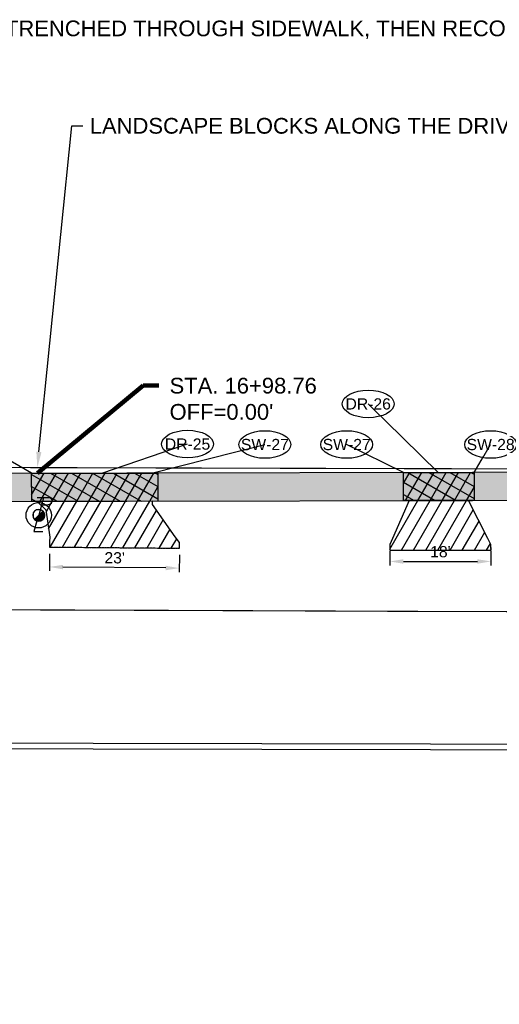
# Model space of a CAD drawing. Extents: x 193175 to 389459, y 288695 to 577709.
# Tile 27 of 30: x 195467 to 195552, y 288716 to 288892. Entities that reach past the tile are written whole.
import ezdxf
from ezdxf import colors
from ezdxf.entities.mleader import LeaderData, LeaderLine
from ezdxf.enums import TextEntityAlignment as Align
from ezdxf.math import Vec2, Vec3

# ---------------------------------------------------------------- set-up
doc = ezdxf.new("R2010")
doc.units = 0
doc.header["$MEASUREMENT"] = 0
doc.header["$PDSIZE"] = 5
doc.linetypes.add('c_p-bn-work-lim', pattern=[0.2, 0.1, -0.1])
doc.linetypes.add('c_p-pv-road-Saw', pattern=[0.39999999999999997, 0.35, -0.05])
doc.layers.add('0_Working', color=4, linetype='Continuous', plot=False)
for name, color, linetype in [('AN-Text-Notes-Balloon', 7, 'Continuous'), ('C_P-BN-Work-Lim', 2, 'c_p-bn-work-lim'), ('C_P-PV-Drive-Conc', 254, 'Continuous'), ('C_P-PV-Drive-Conc-Hatch', 8, 'Continuous'), ('C_P-PV-Road-Saw', 255, 'c_p-pv-road-Saw'), ('C_P-PV-Walk-Conc', 254, 'Continuous'), ('C_P-PV-Walk-Hatch', 250, 'Continuous'), ('C_P-PV-Walk-Hatch-6IN', 250, 'Continuous'), ('C_P-PV-Walk-Text', 7, 'Continuous'), ('C_X-UT-Elec-Struc-WO', 7, 'Continuous'), ('G_X-AN-Text-Dim', 251, 'Continuous')]:
    doc.layers.add(name, color=color, linetype=linetype)
doc.styles.add('CT_P-Dim', font='arial.ttf')
doc.styles.add('CT_P-Symb', font='arial.ttf')
doc.styles.add('CT_P-Text', font='arial.ttf')
doc.styles.get("Standard").update_dxf_attribs({"font": 'simplex.shx'})
doc.dimstyles.new('CT_P-Dim-Eng_A', dxfattribs={"dimtxt": 0.1, "dimasz": 0.12, "dimexe": 0.035, "dimexo": 0.06, "dimgap": 0.035, "dimtad": 1, "dimdsep": 46, "dimtxsty": 'CT_P-Dim', "dimcen": 0, "dimclrd": 256, "dimclre": 256, "dimclrt": 256, "dimaunit": 1, "dimadec": 6, "dimazin": 0, "dimtfac": 0.75, "dimtix": 1, "dimtmove": 1, "dimatfit": 0, "dimfxl": 1, "dimtolj": 1, "dimtzin": 0, "dimlwd": -1, "dimlwe": -1, "dimarcsym": 0})
pattern_1 = [(59.99999999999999, (0, 0), (-1.623797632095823, 0.9375000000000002), []), (150, (0, 0), (-0.9375000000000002, -1.623797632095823), [])]

# ---------------------------------------------------------------- blocks, each defined once
blk = doc.blocks.new('*D354')
at = {"layer": 'Defpoints', "color": 0, "transparency": 16777216}
for p in [(195472.1002352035, 288797.8053792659), (195495.190849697, 288797.5965681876), (195472.0681817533, 288794.2608649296)]:
    blk.add_point(p, dxfattribs=at)
at = {"layer": 'G_X-AN-Text-Dim', "transparency": 16777216}
for p, q in [((195472.0893839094, 288796.6054283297), (195472.0618518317, 288793.5608935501)), ((195495.1799984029, 288796.3966172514), (195495.1524663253, 288793.3520824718)), ((195492.7588943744, 288794.0737564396), (195474.4680836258, 288794.2391623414))]:
    blk.add_line(p, q, dxfattribs=at)
for points in [[(195474.4717007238, 288794.6391459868), (195474.4644665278, 288793.8391786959), (195472.0681817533, 288794.2608649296)], [(195492.7625114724, 288794.473740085), (195492.7552772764, 288793.6737727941), (195495.1587962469, 288794.0520538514)]]:
    blk.add_solid(points, dxfattribs=at)
at = {"layer": 'G_X-AN-Text-Dim', "transparency": 16777216, "insert": (195483.676669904, 288795.8777865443), "char_height": 2, "attachment_point": 5, "rotation": 359.48188181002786, "style": 'CT_P-Dim'}
blk.add_mtext("\\A1;23'", dxfattribs=at)
blk = doc.blocks.new('*D355')
at = {"layer": 'Defpoints', "color": 0, "transparency": 16777216}
for p in [(195532.6315409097, 288798.2720802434), (195550.6153178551, 288798.2773529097), (195550.6162091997, 288795.237194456)]:
    blk.add_point(p, dxfattribs=at)
at = {"layer": 'G_X-AN-Text-Dim', "transparency": 16777216}
for p, q in [((195532.6318927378, 288797.072080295), (195532.6326374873, 288794.5319218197)), ((195550.6156696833, 288797.0773529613), (195550.6164144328, 288794.5371944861)), ((195535.032432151, 288795.232625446), (195548.2162093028, 288795.2364907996))]:
    blk.add_line(p, q, dxfattribs=at)
for points in [[(195535.032314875, 288795.6326254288), (195535.0325494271, 288794.8326254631), (195532.6324322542, 288795.2319217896)], [(195548.2160920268, 288795.6364907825), (195548.2163265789, 288794.8364908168), (195550.6162091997, 288795.237194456)]]:
    blk.add_solid(points, dxfattribs=at)
at = {"layer": 'G_X-AN-Text-Dim', "transparency": 16777216, "insert": (195541.6238161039, 288796.9557040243), "char_height": 2, "attachment_point": 5, "rotation": 0.016798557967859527, "style": 'CT_P-Dim'}
blk.add_mtext("\\A1;18'", dxfattribs=at)
blk = doc.blocks.new('C_P-AN-ML-Oval-L')
at = {"transparency": 16777216}
blk.add_wipeout([(0.18361845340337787, 0.06072959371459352), (0.19559400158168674, 0.05040263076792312), (0.20639877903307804, 0.03815130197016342), (0.2146310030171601, 0.02460991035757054), (0.2190127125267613, 0.012362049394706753), (0.2206212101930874, -0.0009294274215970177), (0.21876309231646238, -0.015254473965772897), (0.2135148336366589, -0.028808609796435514), (0.20544831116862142, -0.04136169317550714), (0.1955486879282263, -0.052399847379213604), (0.1836579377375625, -0.0626492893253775), (0.17076239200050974, -0.07157404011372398), (0.13952368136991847, -0.0876217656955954), (0.10799305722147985, -0.09872347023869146), (0.07499573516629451, -0.10653164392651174), (0.03816475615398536, -0.11159241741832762), (0.0006260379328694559, -0.11327288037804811), (-0.036420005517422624, -0.11163621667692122), (-0.07303490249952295, -0.10666267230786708), (-0.10509933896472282, -0.09919435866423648), (-0.13612894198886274, -0.08852520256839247), (-0.15088082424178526, -0.08190794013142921), (-0.16514719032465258, -0.0742365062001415), (-0.1783710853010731, -0.06564051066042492), (-0.19052379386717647, -0.05591429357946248), (-0.20245004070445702, -0.04353010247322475), (-0.21204603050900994, -0.02919619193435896), (-0.21741721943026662, -0.015577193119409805), (-0.2193539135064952, -0.000969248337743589), (-0.2174463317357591, 0.013534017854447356), (-0.21239396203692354, 0.02660885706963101), (-0.20546930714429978, 0.03772843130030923), (-0.19655270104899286, 0.0481863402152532), (-0.18421557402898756, 0.05928035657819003), (-0.1706655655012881, 0.06890041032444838), (-0.15533267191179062, 0.07771232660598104), (-0.13926074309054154, 0.08526351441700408), (-0.10588122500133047, 0.09701828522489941), (-0.0697357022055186, 0.10530698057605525), (-0.034894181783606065, 0.1098206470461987), (0.0006242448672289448, 0.11132421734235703), (0.03692001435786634, 0.10975403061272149), (0.07264519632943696, 0.10501330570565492), (0.10750990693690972, 0.0969125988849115), (0.13994398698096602, 0.08549480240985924), (0.17040477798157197, 0.0698483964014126)], dxfattribs=at)
blk.add_ellipse((0.0006291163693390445, -0.0009747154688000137), major_axis=(-0.2305741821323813, 0), ratio=0.5326205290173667, dxfattribs=at)
at = {"transparency": 16777216, "style": 'CT_P-Symb'}
blk.add_attdef('XX-X', text='', height=0.1, dxfattribs=at).set_placement((0.0006291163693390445, -0.0009747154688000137), align=Align.MIDDLE)
blk = doc.blocks.new('_None')
blk = doc.blocks.new('_C_P-UT-TELE-POLE ADJ')
at = {"flags": 128}
blk.add_lwpolyline([(0.02796404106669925, 0.1000276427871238), (0.0820729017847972, 0.1000276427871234, 0.2117236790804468), (0.1203854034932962, 0.1164458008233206, 0.6747694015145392), (0.1009181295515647, 0.1657007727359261), (-0.01303437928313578, 0.1657007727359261)], format="xyb", dxfattribs=at)
blk.add_wipeout([(0.0007890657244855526, 0.05206151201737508), (0.008590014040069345, 0.051354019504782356), (0.017467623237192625, 0.0490500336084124), (0.02478300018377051, 0.045791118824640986), (0.03229896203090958, 0.04083871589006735), (0.03824962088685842, 0.03532690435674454), (0.043090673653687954, 0.029226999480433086), (0.047812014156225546, 0.020616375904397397), (0.05013752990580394, 0.01404463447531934), (0.05194561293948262, 0.003560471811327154), (0.05174995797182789, -0.005741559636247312), (0.049584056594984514, -0.015888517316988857), (0.046120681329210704, -0.02416415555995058), (0.041362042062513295, -0.03162601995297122), (0.03696832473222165, -0.03666560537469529), (0.02958298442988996, -0.04284706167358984), (0.02388628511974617, -0.04626520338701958), (0.01574190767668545, -0.04963079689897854), (0.006820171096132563, -0.05161888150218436), (-0.0022586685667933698, -0.05201847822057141), (-0.01045915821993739, -0.05100617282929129), (-0.020531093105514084, -0.047848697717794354), (-0.028959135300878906, -0.04327114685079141), (-0.034465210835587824, -0.039027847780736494), (-0.04096052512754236, -0.032144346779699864), (-0.04645912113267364, -0.023506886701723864), (-0.0497491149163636, -0.015363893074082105), (-0.05182142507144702, -0.00505604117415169), (-0.0516699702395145, 0.006421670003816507), (-0.04866044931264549, 0.018525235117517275), (-0.043604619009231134, 0.028454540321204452), (-0.03800536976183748, 0.035589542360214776), (-0.02966555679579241, 0.04278993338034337), (-0.02180336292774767, 0.04728252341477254), (-0.013795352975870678, 0.050206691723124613), (-0.007750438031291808, 0.051487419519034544)]).dxf.layer = 'C_X-UT-Elec-Struc-WO'
h = blk.add_hatch(color=248)
h.dxf.hatch_style = 1
edge = h.paths.add_edge_path()
edge.add_line((-0.03937700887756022, -0.03937700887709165), (0.0393770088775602, 0.03937700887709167))
edge.add_arc((2.42861286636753e-17, -5.204170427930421e-18), 0.05568750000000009, -90, 44.99999999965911, ccw=False)
edge.add_arc((-1.387778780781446e-17, 6.938893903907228e-18), 0.0556875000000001, 224.9999999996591, 270, ccw=False)
for points in [[(0.04696668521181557, 0.1657007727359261), (0, -1.387778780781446e-17)], [(-0.01637964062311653, -0.05322410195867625), (-0.04571854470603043, -0.1546193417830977), (0.03945575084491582, -0.1546193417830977)]]:
    blk.add_lwpolyline(points, dxfattribs=at)
for points in [[(-0.05568750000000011, 6.819751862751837e-18, 0.9999999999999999), (0.05568750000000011, 0, 0.9999999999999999)], [(-0.03937700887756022, -0.03937700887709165), (0.0393770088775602, 0.03937700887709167, -0.6681786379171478), (0, -0.05568750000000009, -0.1989123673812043)]]:
    blk.add_lwpolyline(points, format="xyb", close=True, dxfattribs=at)
blk = doc.blocks.new('*U325')
at = {"layer": 'C_P-PV-Walk-Text', "color": 7, "linetype": 'Continuous', "lineweight": -3, "insert": (195493.4392176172, 288824.1766740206), "char_height": 2.8, "width": 26.10787994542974, "attachment_point": 4, "style": 'CT_P-Text', "bg_fill": 3, "box_fill_scale": 1.178571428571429, "bg_fill_color": 256, "bg_fill_true_color": 13158600, "bg_fill_transparency": 0}
blk.add_mtext("{\\C256;STA. 16+98.76\\POFF=0.00'}", dxfattribs=at)
at = {"layer": 'C_P-PV-Walk-Text', "color": 7, "linetype": 'Continuous', "lineweight": -3}
blk.add_leader([(195469.9178999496, 288810.939090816), (195488.7392176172, 288826.5825857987), (195491.5392176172, 288826.5825857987)], dimstyle='CT_P-Dim-Eng_A', override={"dimscale": 1, "dimasz": 2.8, "dimclrd": 256, "dimlwd": 65535}, dxfattribs=at)

msp = doc.modelspace()

# ---------------------------------------------------------------- hatches: boundary and pattern name
at = {"layer": 'C_P-PV-Walk-Hatch', "transparency": 33554559}
h = msp.add_hatch(color=256, dxfattribs=at)
h.dxf.hatch_style = 1
h.paths.add_polyline_path([(194615.3519049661, 288806.2973242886), (194906.2983396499, 288805.5809382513), (195214.20519, 288806.0786071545), (195332.1433240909, 288805.6804495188), (195578.0449441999, 288806.1420799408), (195597.6126104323, 288806.1047321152), (195671.4703743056, 288805.9095336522), (195671.4833231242, 288810.9126703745), (195597.6256113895, 288811.1047152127), (195578.0466553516, 288811.1420717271), (195332.1380466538, 288810.6804484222), (195214.20519, 288811.0786071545), (194906.3039110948, 288810.5809396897), (194615.3510796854, 288811.2973414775)])
at = {"layer": 'C_P-PV-Walk-Hatch-6IN'}
h = msp.add_hatch(dxfattribs=at)
h.set_pattern_fill('ANSI37', color=256, scale=0.75, angle=15)
h.set_pattern_definition(pattern_1)
h.paths.add_polyline_path([(195535.0587748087, 288806.0613821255), (195535.049388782, 288811.0613566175), (195547.6106854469, 288811.0849368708), (195547.6106854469, 288806.083068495)])

# ---------------------------------------------------------------- linework, layer by layer
at = {"layer": '0_Working'}
msp.add_circle((195470.1562130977, 288803.4584330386), 2.253234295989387, dxfattribs=at)
at = {"layer": 'C_P-BN-Work-Lim', "color": 7, "const_width": 0.2, "flags": 128}
msp.add_lwpolyline([(194622.1893997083, 288787.330492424), (194631.1713, 288787.25134), (194677.80404, 288787.3561099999), (194720.69787, 288787.0872299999), (194765.01748, 288787.1722099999), (194811.78713, 288787.36424), (194858.31907, 288787.38157), (194906.01071, 288787.1927), (194950.22397, 288787.23116), (194998.84679, 288787.16472), (195044.75145, 288787.1676899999), (195084.6716, 288787.1482600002), (195129.70928, 288787.03653), (195174.97464, 288786.87637), (195219.01537, 288786.97513), (195258.53387, 288786.79562), (195304.58188, 288787.1776299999), (195354.04688, 288786.59824), (195400.59061, 288787.2306), (195451.24483, 288786.67755), (195496.30085, 288786.51709), (195540.88984, 288786.3366599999), (195590.26658, 288786.24077), (195635.67551, 288786.5384899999), (195683.12708, 288786.25501), (195692.2527450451, 288786.3392554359), (195692.0190649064, 288811.652041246), (195672.6558843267, 288811.4096231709), (195597.6269114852, 288811.6047135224), (195537.6118254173, 288811.7584576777), (195472.585468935, 288811.9330094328), (195412.5703894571, 288812.087082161), (195342.5425240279, 288812.2618985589), (195277.5161609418, 288812.4361231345), (195217.501081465, 288812.5901966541), (195152.484362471, 288812.7543827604), (195082.4567011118, 288812.9393700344), (195017.4301405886, 288813.1037542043), (194957.4152585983, 288813.2676703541), (194892.3886980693, 288813.432055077), (194829.3729107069, 288813.5961302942), (194759.3452493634, 288813.7811191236), (194694.3288584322, 288813.9453006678), (194643.7719542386, 288814.0795878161), (194603.0621451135, 288814.1841038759), (194603.0392635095, 288787.4992517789), (194213.80532, 288787.64447), (193817.1531306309, 288787.8325868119), (193817.3272139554, 288764.040245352), (193975.2598955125, 288765.1148454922), (194035.3172022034, 288765.5604950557), (194095.3340855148, 288765.4963026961), (194155.3492957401, 288765.3323764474), (194212.3636740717, 288765.1886268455), (194272.3889298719, 288765.0346731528), (194332.4043375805, 288764.8805891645), (194392.4194172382, 288764.7265119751), (194452.4446730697, 288764.5725590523), (194512.459555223, 288764.4086408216), (194572.4848044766, 288764.2543603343), (194622.1278967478, 288764.1253924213)], close=True, dxfattribs=at)
at = {"layer": 'C_P-PV-Drive-Conc', "flags": 128}
msp.add_lwpolyline([(195536.0587730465, 288806.0632594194), (195533.0953699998, 288799.32651), (195532.6315409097, 288798.2720802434), (195532.622754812, 288797.2584232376), (195550.6229958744, 288797.2654717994), (195550.6153178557, 288798.2773529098), (195550.07608, 288799.3284200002), (195546.6106854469, 288806.083068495)], close=True, dxfattribs=at)
at = {"layer": 'C_P-PV-Road-Saw', "flags": 128}
for points in [[(195469.9178999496, 288810.939090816), (195490.2326009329, 288810.9772258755)], [(195472.1089026, 288798.8053417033), (195472.1002352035, 288797.8053792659), (195495.190849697, 288797.5965681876), (195495.1995170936, 288798.5965306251)], [(195532.6315409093, 288798.2720802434), (195532.622754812, 288797.2584232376), (195550.6229958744, 288797.2654717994), (195550.6153178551, 288798.2773529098)]]:
    msp.add_lwpolyline(points, dxfattribs=at)
at = {"layer": 'C_P-PV-Road-Saw', "elevation": 1098.71, "flags": 128}
msp.add_lwpolyline([(195536.3109566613, 288811.0637248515), (195546.1492241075, 288811.0821933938)], dxfattribs=at)
at = {"layer": 'C_P-PV-Walk-Conc', "flags": 128}
msp.add_lwpolyline([(194615.3519049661, 288806.2973242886), (194906.2983396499, 288805.5809382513), (195214.20519, 288806.0786071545), (195332.1433240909, 288805.6804495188), (195578.0449441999, 288806.1420799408), (195597.6126104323, 288806.1047321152), (195671.4703743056, 288805.9095336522), (195671.4833231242, 288810.9126703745), (195597.6256113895, 288811.1047152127), (195578.0466553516, 288811.1420717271), (195332.1380466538, 288810.6804484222), (195214.20519, 288811.0786071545), (194906.3039110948, 288810.5809396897), (194615.3510796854, 288811.2973414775)], close=True, dxfattribs=at)
at = {"layer": 'C_P-PV-Walk-Hatch-6IN', "flags": 128}
msp.add_lwpolyline([(195535.0587748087, 288806.0613821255), (195535.049388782, 288811.0613566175), (195547.6106854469, 288811.0849368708), (195547.6106854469, 288806.083068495)], close=True, dxfattribs=at)
at = {"layer": 'Defpoints', "flags": 128}
msp.add_lwpolyline([(194332.4043375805, 288764.8805891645), (194392.4194172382, 288764.7265119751), (194452.4446730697, 288764.5725590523), (194512.459555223, 288764.4086408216), (194572.4848044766, 288764.2543603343), (194647.5036079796, 288764.059468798), (194717.5314736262, 288763.8846490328), (194782.5479887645, 288763.7102913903), (194847.5643799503, 288763.5461102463), (194907.5896291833, 288763.3918311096), (194977.6071277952, 288763.2073751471), (195033.1413959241, 288763.0634639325), (195133.1832571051, 288762.8062284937), (195179.7381808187, 288762.6826717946), (195244.764734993, 288762.5179603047), (195299.7788377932, 288762.3743140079), (195359.803765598, 288762.2203713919), (195361.6644153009, 288762.2129003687), (195414.8178684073, 288762.0767255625), (195479.8442251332, 288761.902173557), (195539.8593047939, 288761.7481011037), (195594.8730795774, 288761.6044625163), (195669.9020526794, 288761.4093721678), (195752.1551106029, 288761.2035512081)], dxfattribs=at)
at = {"layer": 'Defpoints', "color": 2, "flags": 128}
msp.add_lwpolyline([(194332.4069049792, 288765.8805858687), (194392.4219845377, 288765.7265086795), (194452.4472378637, 288765.5725557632), (194512.4622865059, 288765.4086370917), (194572.4873747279, 288765.2543570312), (194647.5062058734, 288765.0594654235), (194717.5339700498, 288764.8846459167), (194782.5506704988, 288764.7102877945), (194847.5669051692, 288764.5461070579), (194907.5921994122, 288764.3918278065), (194977.6097622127, 288764.207371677), (195033.1439873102, 288764.0634605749), (195133.1858283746, 288763.806225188), (195179.7408348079, 288763.6826682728), (195244.767267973, 288763.5179570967), (195299.7814488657, 288763.374310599), (195359.8070555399, 288763.220366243), (195361.6677038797, 288763.2128952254), (195414.8204303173, 288763.0767222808), (195479.8469094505, 288762.9021699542), (195539.8618720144, 288762.7480978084), (195594.8756905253, 288762.6044591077), (195669.9046528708, 288762.4093687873), (195752.1576128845, 288762.2035480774)], dxfattribs=at)

# ---------------------------------------------------------------- dimensions: what is measured, and where the dimension line sits
at = {"layer": 'G_X-AN-Text-Dim'}
dim = msp.add_aligned_dim(p1=(195532.6315409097, 288798.2720802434), p2=(195550.6153178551, 288798.2773529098), distance=-3.0401585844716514, text="18'", dimstyle='CT_P-Dim-Eng_A', override={"dimdec": 1, "dimpost": "'"}, dxfattribs=at)
dim.commit()
dim.dimension.update_dxf_attribs({"geometry": '*D355', "text_midpoint": (195541.6238161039, 288796.9557040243)})
dim = msp.add_linear_dim(base=(195472.0681817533, 288794.2608649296), p1=(195495.190849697, 288797.5965681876), p2=(195472.1002352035, 288797.8053792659), angle=179.48188180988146, text="23'", dimstyle='CT_P-Dim-Eng_A', override={"dimdec": 1, "dimpost": "'", "dimtmove": 0}, dxfattribs=at)
dim.commit()
dim.dimension.update_dxf_attribs({"geometry": '*D354', "text_midpoint": (195483.6610998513, 288794.1560288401), "dimtype": 161})

# ---------------------------------------------------------------- leaders
at = {"layer": 'AN-Text-Notes-Balloon'}
ml = msp.add_multileader_block('Standard', dxfattribs=at)
ml.set_content('C_P-AN-ML-Oval-L', color=256, scale=20)
ml.set_attribute('XX-X', 'DR-26', width=0)
ml.set_leader_properties(color=256, linetype='ByLayer', lineweight=-1)
ml.set_arrow_properties(name='NONE')
ml.build(insert=Vec2(0, 0))
ml.multileader.update_dxf_attribs({"has_dogleg": 0, "text_right_attachment_type": 3, "dogleg_length": 0.06, "arrow_head_size": 2.4, "scale": 20, "block_connection_type": 1})
ctx = ml.context
ctx.base_point, ctx.scale, ctx.char_height, ctx.arrow_head_size, ctx.landing_gap_size, ctx.plane_origin = Vec3(195528.7626617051, 288823.2988934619, 1102), 20, 1.6, 2.4, 0.5, Vec3(195551.2815585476, 288812.4127097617, 1102)
ctx.right_attachment, ctx.attachment_type = 3, 1
notes = []
notes.append((ctx, [(1, (1, 1, 0), (195529.9626617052, 288823.2988934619, 1102), (-1, 0), 1.2, [(0, [(195541.2300903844, 288811.0729591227, 1102)], 0, [])])]))
ctx.block.insert = Vec3(195528.7626617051, 288823.2988934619, 1102)
ml = msp.add_multileader_block('Standard', dxfattribs=at)
ml.set_content('C_P-AN-ML-Oval-L', color=256, scale=20)
ml.set_attribute('XX-X', 'SW-26', width=0)
ml.set_leader_properties(color=256, linetype='ByLayer', lineweight=-1)
ml.set_arrow_properties(name='NONE')
ml.build(insert=Vec2(0, 0))
ml.multileader.update_dxf_attribs({"has_dogleg": 0, "text_right_attachment_type": 3, "dogleg_length": 0.06, "arrow_head_size": 2.4, "scale": 20, "block_connection_type": 1})
ctx = ml.context
ctx.base_point, ctx.scale, ctx.char_height, ctx.arrow_head_size, ctx.landing_gap_size, ctx.plane_origin = Vec3(195460.0402807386, 288816.0732327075), 20, 1.6, 2.4, 0.5, Vec3(195437.765322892, 288803.9116149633)
ctx.right_attachment, ctx.attachment_type = 3, 1
notes.append((ctx, [(1, (1, 1, 0), (195461.2402807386, 288816.0732327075), (-1, 0), 1.2, [(0, [(195468.8991370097, 288810.937178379)], 0, [])])]))
ctx.block.insert = Vec3(195460.0402807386, 288816.0732327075)
ml = msp.add_multileader_block('Standard', dxfattribs=at)
ml.set_content('C_P-AN-ML-Oval-L', color=256, scale=20)
ml.set_attribute('XX-X', 'SW-28', width=0)
ml.set_leader_properties(color=256, linetype='ByLayer', lineweight=-1)
ml.set_arrow_properties(name='NONE')
ml.build(insert=Vec2(0, 0))
ml.multileader.update_dxf_attribs({"has_dogleg": 0, "text_right_attachment_type": 3, "dogleg_length": 0.06, "arrow_head_size": 2.4, "scale": 20, "block_connection_type": 1})
ctx = ml.context
ctx.base_point, ctx.scale, ctx.char_height, ctx.arrow_head_size, ctx.landing_gap_size, ctx.plane_origin = Vec3(195550.5417992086, 288816.0732327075), 20, 1.6, 2.4, 0.5, Vec3(195528.2668413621, 288803.9116149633)
ctx.right_attachment, ctx.attachment_type = 3, 1
notes.append((ctx, [(0, (1, 1, 0), (195549.3417992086, 288816.0732327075), (1, 0), 1.2, [(0, [(195547.6106854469, 288811.0849368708)], 0, [])])]))
ctx.block.insert = Vec3(195550.5417992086, 288816.0732327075)
at = {"layer": 'C_P-PV-Walk-Text'}
ml = msp.add_multileader_mtext('Standard', dxfattribs=at)
ml.set_content('EX. 3" PVC PIPE TO BE TRENCHED THROUGH SIDEWALK, THEN RECONNECTED AFTER SIDEWALK, D-4.', color=256, style='CT_P-Text')
ml.set_leader_properties(color=256)
ml.build(insert=Vec2(0, 0))
ml.multileader.update_dxf_attribs({"dogleg_length": 0.1, "arrow_head_size": 2.8, "scale": 20})
ctx = ml.context
ctx.base_point, ctx.scale, ctx.char_height, ctx.arrow_head_size, ctx.landing_gap_size, ctx.plane_origin = Vec3(195418.9630754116, 288889.8445886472), 20, 2.8, 2.8, 1.2, Vec3(195347.7799122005, 288860.2554114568)
notes.append((ctx, [(0, (1, 1, 0), (195416.9630754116, 288889.8445886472), (1, 0), 2, [(0, [(195404.5901568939, 288810.8164566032)], 0, [])])]))
ctx.mtext.insert, ctx.mtext.width, ctx.mtext.defined_height, ctx.mtext.flow_direction = Vec3(195420.1630754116, 288891.5215327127), 44.09457571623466, 1.017053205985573, 5
ml = msp.add_multileader_mtext('Standard', dxfattribs=at)
ml.set_content('LANDSCAPE BLOCKS ALONG THE DRIVEWAY INSIDE OF THE RIGHT OF WAY TO BE REMOVED BEFORE PROJECT CONSTRUCTION BY HOMEOWNER.', color=256, style='CT_P-Text')
ml.set_leader_properties(color=256)
ml.build(insert=Vec2(0, 0))
ml.multileader.update_dxf_attribs({"dogleg_length": 0.1, "arrow_head_size": 2.8, "scale": 20})
ctx = ml.context
ctx.base_point, ctx.scale, ctx.char_height, ctx.arrow_head_size, ctx.landing_gap_size, ctx.plane_origin = Vec3(195478.0374255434, 288872.7564193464), 20, 2.8, 2.8, 1.2, Vec3(195472.3104503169, 288859.4739757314)
notes.append((ctx, [(0, (1, 1, 0), (195476.0374255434, 288872.7564193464), (1, 0), 2, [(0, [(195469.9197756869, 288811.9390960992)], 0, [])])]))
ctx.mtext.insert, ctx.mtext.width, ctx.mtext.defined_height, ctx.mtext.flow_direction = Vec3(195479.2374255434, 288874.1802938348), 56.24000545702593, 1.017053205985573, 5
ml = msp.add_multileader_mtext('Standard', dxfattribs=at)
ml.set_content('PR. SCHOOL CROSSING AHEAD ASSEMBLY SIGN,\\PS1-1\\PS4-3P\\PW16-2APS', color=256, style='CT_P-Text')
ml.set_leader_properties(color=256)
ml.build(insert=Vec2(0, 0))
ml.multileader.update_dxf_attribs({"dogleg_length": 0.1, "arrow_head_size": 2.8, "scale": 20})
ctx = ml.context
ctx.base_point, ctx.scale, ctx.char_height, ctx.arrow_head_size, ctx.landing_gap_size, ctx.plane_origin = Vec3(194782.5996328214, 288869.1005533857), 20, 2.8, 2.8, 1.2, Vec3(194888.309686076, 288888.2879607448)
notes.append((ctx, [(0, (1, 1, 0), (194780.5996328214, 288869.1005533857), (1, 0), 2, [(0, [(194779.4497597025, 288814.1510423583)], 0, [])])]))
ctx.mtext.insert, ctx.mtext.width, ctx.mtext.defined_height, ctx.mtext.flow_direction = Vec3(194783.7996328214, 288870.5244278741), 39.83727694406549, 1.017053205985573, 5
ml = msp.add_multileader_mtext('Standard', dxfattribs=at)
ml.set_content("PR. 5' CONCRETE SIDEWALK, S-2", color=256, style='CT_P-Text')
ml.set_leader_properties(color=256)
ml.build(insert=Vec2(0, 0))
ml.multileader.update_dxf_attribs({"text_right_attachment_type": 3, "dogleg_length": 0.1, "arrow_head_size": 2.8, "scale": 20})
ctx = ml.context
ctx.base_point, ctx.scale, ctx.char_height, ctx.arrow_head_size, ctx.landing_gap_size, ctx.plane_origin = Vec3(194904.430832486, 288855.579550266), 20, 2.8, 2.8, 1.2, Vec3(194987.9166582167, 288850.0968838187)
ctx.right_attachment = 3
notes.append((ctx, [(0, (1, 1, 0), (194902.430832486, 288855.579550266), (1, 0), 2, [(0, [(194900.3966484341, 288810.5954849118)], 0, [])])]))
ctx.mtext.insert, ctx.mtext.width, ctx.mtext.defined_height, ctx.mtext.flow_direction = Vec3(194905.630832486, 288857.2564943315), 39.41655938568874, 12.33208149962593, 5
ml = msp.add_multileader_mtext('Standard', dxfattribs=at)
ml.set_content("10' SIDEWALK TRANSITION FROM 5' TO 4' BETWEEN STA 2+66.90' AND 3+09.50'", color=256, style='CT_P-Text')
ml.set_leader_properties(color=256)
ml.build(insert=Vec2(0, 0))
ml.multileader.update_dxf_attribs({"text_right_attachment_type": 3, "dogleg_length": 0.1, "arrow_head_size": 2.8, "scale": 20})
ctx = ml.context
ctx.base_point, ctx.scale, ctx.char_height, ctx.arrow_head_size, ctx.landing_gap_size, ctx.plane_origin = Vec3(194118.9071308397, 288795.6200429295), 20, 2.8, 2.8, 1.2, Vec3(194197.6572404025, 288806.1686828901)
ctx.right_attachment = 3
notes.append((ctx, [(0, (1, 1, 0), (194116.9071308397, 288795.6200429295), (1, 0), 2, [(1, [(194084.0414621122, 288771.50672157), (194126.7115862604, 288771.410175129)], 0, [])])]))
ctx.mtext.insert, ctx.mtext.width, ctx.mtext.defined_height, ctx.mtext.flow_direction = Vec3(194120.1071308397, 288797.0448723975), 78.15678581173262, 1.017053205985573, 5
ml = msp.add_multileader_mtext('Standard', dxfattribs=at)
ml.set_content("EX. SCHOOL SIGN TO BE REPLACED WITH SOLAR FLASHING SCHOOL CROSSING ASSEMBLY SIGN,\\PS1-1 AND \\PW16-7P\\PSTA. 7+63.05\\POFF=6.95'L\\P ", color=256, style='CT_P-Text')
ml.set_leader_properties(color=256)
ml.build(insert=Vec2(0, 0))
ml.multileader.update_dxf_attribs({"dogleg_length": 0.1, "arrow_head_size": 2.8, "scale": 20})
ctx = ml.context
ctx.base_point, ctx.scale, ctx.char_height, ctx.arrow_head_size, ctx.landing_gap_size, ctx.plane_origin = Vec3(194590.1153044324, 288737.3185262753), 20, 2.8, 2.8, 1.2, Vec3(194678.9172279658, 288744.4728061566)
notes.append((ctx, [(0, (1, 1, 0), (194588.1153044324, 288737.3185262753), (1, 0), 2, [(0, [(194580.8210649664, 288770.2248043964)], 0, [])])]))
ctx.mtext.insert, ctx.mtext.width, ctx.mtext.defined_height, ctx.mtext.flow_direction = Vec3(194591.3153044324, 288738.7185262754), 47.20207912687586, 2.196395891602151, 5
for ctx, leaders in notes:
    for number, flags, end, landing, length, lines in leaders:
        leader = LeaderData()
        leader.index, (leader.has_last_leader_line, leader.has_dogleg_vector, leader.attachment_direction) = number, flags
        leader.last_leader_point, leader.dogleg_vector, leader.dogleg_length = Vec3(end), Vec3(landing), length
        for number, points, colour, breaks in lines:
            line = LeaderLine()
            line.index, line.vertices, line.color, line.breaks = number, Vec3.list(points), colors.encode_raw_color(colour), breaks
            leader.lines.append(line)
        ctx.leaders.append(leader)

# ---------------------------------------------------------------- next in the draw order: block references
at = {"layer": '0_Working', "xscale": 18.75, "yscale": 18.75}
msp.add_blockref('_C_P-UT-TELE-POLE ADJ', (195470.15505, 288803.45803), dxfattribs=at)

# ---------------------------------------------------------------- next in the draw order: hatches: boundary and pattern name
at = {"layer": 'C_P-PV-Drive-Conc-Hatch'}
h = msp.add_hatch(dxfattribs=at)
h.set_pattern_fill('ANSI31', color=256, scale=0.75, angle=15)
h.set_pattern_definition([(59.99999999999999, (0, 0), (-1.623797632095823, 0.9375000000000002), [])])
h.paths.add_polyline_path([(195602.2883856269, 288806.0925741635), (195600.9293499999, 288799.36393), (195600.7811075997, 288798.6299754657), (195600.7859320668, 288797.6299871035), (195624.1783399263, 288797.7474905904), (195624.1735378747, 288798.7428327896), (195624.0614499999, 288799.3888599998), (195622.9076354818, 288806.0389599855)])
h.paths.add_polyline_path([(195536.0587730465, 288806.0632594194), (195533.0953699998, 288799.32651), (195532.6315409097, 288798.2720802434), (195532.622754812, 288797.2584232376), (195550.6229958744, 288797.2654717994), (195550.6153178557, 288798.2773529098), (195550.07608, 288799.3284200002), (195546.6106854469, 288806.083068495)])
h.paths.add_polyline_path([(195469.9085212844, 288805.9390757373), (195471.41946, 288804.4555700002), (195472.11521, 288799.53303), (195472.1088274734, 288798.7966743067), (195472.1002352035, 288797.8053792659), (195495.190849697, 288797.5965681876), (195495.1995170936, 288798.5965306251), (195494.4569600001, 288799.6450300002), (195490.3979500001, 288805.3764), (195490.3802039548, 288805.9775071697)])
h.paths.add_polyline_path([(195409.3278301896, 288798.9447768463), (195409.5057600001, 288799.6336699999), (195411.1058309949, 288805.8286856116), (195427.287407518, 288805.8590632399), (195430.0540598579, 288799.4842588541), (195430.3756849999, 288798.9491700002), (195430.375893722, 288797.949170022), (195409.3280389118, 288797.9447768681)])
h.paths.add_polyline_path([(195389.5962729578, 288805.7883057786), (195388.0021899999, 288799.7617000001), (195387.8005376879, 288798.9993312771), (195387.7986320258, 288798.0030890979), (195404.168398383, 288797.951884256), (195404.1712969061, 288798.9518800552), (195403.99762, 288799.61356), (195402.3705860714, 288805.8122869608)])
h.paths.add_polyline_path([(195318.8979030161, 288805.7251658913), (195315.7659299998, 288799.7759400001), (195315.4429436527, 288799.1624229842), (195315.4412393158, 288798.1652423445), (195339.122678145, 288798.1192746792), (195339.1229554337, 288799.1220642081), (195338.8234799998, 288799.7077699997), (195335.7661300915, 288805.6872506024)])
h.paths.add_polyline_path([(195258.6785140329, 288805.92846578), (195256.8229100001, 288799.9587900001), (195256.5907957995, 288799.2120538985), (195256.5900406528, 288798.2120541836), (195273.3959740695, 288798.199363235), (195273.3967292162, 288799.1993629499), (195273.2142400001, 288799.8539399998), (195271.5328242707, 288805.8850697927)])
h.paths.add_polyline_path([(195194.5465910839, 288806.046833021), (195192.95744, 288800.0162800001), (195192.7582153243, 288799.2602568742), (195192.7574601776, 288798.2602571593), (195213.7701495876, 288798.2443894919), (195213.7709047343, 288799.2443892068), (195213.7025299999, 288799.9646800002), (195213.1223220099, 288806.0768569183)])
h.paths.add_polyline_path([(195123.9392900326, 288805.9327106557), (195122.7895499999, 288799.97487), (195122.6516692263, 288799.2603852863), (195122.6518536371, 288798.2600936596), (195144.0561671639, 288798.2658282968), (195144.0559822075, 288799.265537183), (195143.9177899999, 288799.9872300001), (195142.773499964, 288805.9631523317)])
h.paths.add_polyline_path([(195059.5758867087, 288810.8286764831), (195059.7061979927, 288812.9968822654), (195070.5220611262, 288812.9695402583), (195070.5577994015, 288810.8449647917)])
h.paths.add_polyline_path([(194996.1313988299, 288805.7261351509), (194996.1307399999, 288805.0660600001), (194993.0282700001, 288799.8017600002), (194992.3524218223, 288798.6549745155), (194992.3425740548, 288797.655023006), (195000.01719, 288797.5794415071), (195015.5928613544, 288797.928285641), (195015.5809057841, 288798.9282141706), (195015.1920099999, 288799.9426099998), (195013.0599099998, 288805.50398), (195013.0585844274, 288805.7534945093)])
h.paths.add_polyline_path([(194935.5813538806, 288805.6282682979), (194935.55063, 288804.7536499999), (194933.9366600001, 288799.9135699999), (194933.7095521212, 288799.2325038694), (194933.6997043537, 288798.2325523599), (194948.9513668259, 288798.0823502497), (194948.9612145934, 288799.0823017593), (194948.3972299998, 288800.1273400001), (194945.9604199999, 288804.6426399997), (194945.9371444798, 288805.6450063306)])
h.paths.add_polyline_path([(194866.3111681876, 288805.679397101), (194865.6494499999, 288803.3521099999), (194862.7302199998, 288799.8982100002), (194862.7340541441, 288799.1739854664), (194862.7393482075, 288798.17399948), (194879.402520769, 288798.2622166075), (194879.3972267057, 288799.2622025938), (194879.3935599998, 288799.9547999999), (194877.2987899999, 288804.58604), (194877.3091877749, 288805.6523171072)])
h.paths.add_polyline_path([(194801.3805999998, 288799.9543300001), (194801.3787001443, 288799.3470136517), (194801.3755718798, 288798.3470185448), (194823.9204274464, 288798.2764919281), (194823.9235557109, 288799.2764870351), (194823.9257299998, 288799.9715299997), (194820.0672200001, 288803.9439699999), (194819.4117946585, 288805.7948755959), (194805.7294270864, 288805.8285651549), (194804.5361600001, 288802.5713999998)])
h.paths.add_polyline_path([(194737.68806538, 288805.9961007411), (194736.0288, 288800.39365), (194735.8139898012, 288799.6683509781), (194735.8068278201, 288798.6683766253), (194751.8342246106, 288798.5535857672), (194751.8413865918, 288799.5535601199), (194751.6804, 288800.1230299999), (194750.0286990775, 288805.965714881)])
h.paths.add_polyline_path([(194671.17459, 288800.2765699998), (194671.1724756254, 288799.628586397), (194671.2296000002, 288799.6283999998), (194671.2263370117, 288798.6284053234), (194690.5365046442, 288798.5559505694), (194690.5397706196, 288799.5653907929), (194690.5425800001, 288800.42637), (194687.0618199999, 288805.57259), (194687.0713081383, 288806.1207324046), (194676.936003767, 288806.1456881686), (194676.9251100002, 288805.6715000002)])
at = {"layer": 'C_P-PV-Walk-Hatch-6IN'}
h = msp.add_hatch(dxfattribs=at)
h.set_pattern_fill('ANSI37', color=256, scale=0.75, angle=15)
h.set_pattern_definition(pattern_1)
h.paths.add_polyline_path([(195468.9085230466, 288805.9371984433), (195468.8991370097, 288810.937178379), (195491.3802039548, 288810.979380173), (195491.3802039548, 288805.9775071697)])

# ---------------------------------------------------------------- next in the draw order: linework, layer by layer
at = {"layer": 'C_P-PV-Drive-Conc', "flags": 128}
msp.add_lwpolyline([(195469.9085212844, 288805.9390757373), (195471.41946, 288804.4555700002), (195472.11521, 288799.53303), (195472.1088274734, 288798.7966743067), (195472.1002352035, 288797.8053792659), (195495.190849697, 288797.5965681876), (195495.1995170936, 288798.5965306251), (195494.4569600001, 288799.6450300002), (195490.3979500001, 288805.3764), (195490.3802039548, 288805.9775071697)], close=True, dxfattribs=at)
at = {"layer": 'C_P-PV-Walk-Hatch-6IN', "flags": 128}
msp.add_lwpolyline([(195468.9085230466, 288805.9371984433), (195468.8991370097, 288810.937178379), (195491.3802039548, 288810.979380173), (195491.3802039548, 288805.9775071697)], close=True, dxfattribs=at)

# ---------------------------------------------------------------- next in the draw order: leaders
at = {"layer": 'C_P-PV-Walk-Text'}
ml = msp.add_multileader_mtext('Standard', dxfattribs=at)
ml.set_content('EX. VAVLE BOX ADJUSTED TO GRADE, R-9', color=256, style='CT_P-Text')
ml.set_leader_properties(color=256)
ml.build(insert=Vec2(0, 0))
ml.multileader.update_dxf_attribs({"dogleg_length": 0.1, "arrow_head_size": 2.8, "scale": 20})
ctx = ml.context
ctx.base_point, ctx.scale, ctx.char_height, ctx.arrow_head_size, ctx.landing_gap_size, ctx.plane_origin = Vec3(195237.4280823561, 288867.0421115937), 20, 2.8, 2.8, 1.2, Vec3(195194.7104203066, 288794.7654035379)
notes = []
notes.append((ctx, [(0, (1, 1, 0), (195235.4280823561, 288867.0421115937), (1, 0), 2, [(0, [(195208.23669, 288804.4091999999)], 0, [])])]))
ctx.mtext.insert, ctx.mtext.width, ctx.mtext.defined_height, ctx.mtext.flow_direction = Vec3(195238.6280823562, 288868.7190556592), 30.40971896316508, 1.017053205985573, 5
ml = msp.add_multileader_mtext('Standard', dxfattribs=at)
ml.set_content('EX. VAVLE BOX ADJUSTED TO GRADE, R-8', color=256, style='CT_P-Text')
ml.set_leader_properties(color=256)
ml.build(insert=Vec2(0, 0))
ml.multileader.update_dxf_attribs({"dogleg_length": 0.1, "arrow_head_size": 2.8, "scale": 20})
ctx = ml.context
ctx.base_point, ctx.scale, ctx.char_height, ctx.arrow_head_size, ctx.landing_gap_size, ctx.plane_origin = Vec3(194919.4702061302, 288844.2866459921), 20, 2.8, 2.8, 1.2, Vec3(194892.7723703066, 288795.437143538)
notes.append((ctx, [(0, (1, 1, 0), (194917.4702061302, 288844.2866459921), (1, 0), 2, [(0, [(194906.29864, 288805.08094)], 0, [])])]))
ctx.mtext.insert, ctx.mtext.width, ctx.mtext.defined_height, ctx.mtext.flow_direction = Vec3(194920.6702061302, 288845.9635900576), 30.40971896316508, 1.017053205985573, 5
ml = msp.add_multileader_mtext('Standard', dxfattribs=at)
ml.set_content("PR. SAWCUT 1' INTO ASPHALT (TYP.)", color=256, style='CT_P-Text')
ml.set_leader_properties(color=256)
ml.build(insert=Vec2(0, 0))
ml.multileader.update_dxf_attribs({"text_right_attachment_type": 3, "dogleg_length": 0.1, "arrow_head_size": 2.8, "scale": 20})
ctx = ml.context
ctx.base_point, ctx.scale, ctx.char_height, ctx.arrow_head_size, ctx.landing_gap_size, ctx.plane_origin = Vec3(194695.0837225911, 288797.3661392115, 5.235000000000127), 20, 2.8, 2.8, 1.2, Vec3(194774.6059782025, 288806.053011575, 5.235000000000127)
ctx.right_attachment = 3
notes.append((ctx, [(0, (1, 1, 0), (194693.0837225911, 288797.3661392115, 5.235000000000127), (1, 0), 2, [(1, [(194688.7846656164, 288798.5629399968, 5.235000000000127), (194679.8938455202, 288811.1290019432, 5.235000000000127)], 0, [])])]))
ctx.mtext.insert, ctx.mtext.width, ctx.mtext.defined_height, ctx.mtext.flow_direction = Vec3(194696.2837225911, 288799.1777353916, 5.235000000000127), 43.45478986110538, 1.017053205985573, 5
for ctx, leaders in notes:
    for number, flags, end, landing, length, lines in leaders:
        leader = LeaderData()
        leader.index, (leader.has_last_leader_line, leader.has_dogleg_vector, leader.attachment_direction) = number, flags
        leader.last_leader_point, leader.dogleg_vector, leader.dogleg_length = Vec3(end), Vec3(landing), length
        for number, points, colour, breaks in lines:
            line = LeaderLine()
            line.index, line.vertices, line.color, line.breaks = number, Vec3.list(points), colors.encode_raw_color(colour), breaks
            leader.lines.append(line)
        ctx.leaders.append(leader)

# ---------------------------------------------------------------- next in the draw order: block references
at = {"layer": 'C_P-PV-Walk-Text', "color": 7, "linetype": 'Continuous', "lineweight": -3}
msp.add_blockref('*U325', (0, 0), dxfattribs=at)

# ---------------------------------------------------------------- next in the draw order: leaders
at = {"layer": 'AN-Text-Notes-Balloon'}
ml = msp.add_multileader_block('Standard', dxfattribs=at)
ml.set_content('C_P-AN-ML-Oval-L', color=256, scale=20)
ml.set_attribute('XX-X', 'DR-25', width=0)
ml.set_leader_properties(color=256, linetype='ByLayer', lineweight=-1)
ml.set_arrow_properties(name='NONE')
ml.build(insert=Vec2(0, 0))
ml.multileader.update_dxf_attribs({"has_dogleg": 0, "text_right_attachment_type": 3, "dogleg_length": 0.06, "arrow_head_size": 2.4, "scale": 20, "block_connection_type": 1})
ctx = ml.context
ctx.base_point, ctx.scale, ctx.char_height, ctx.arrow_head_size, ctx.landing_gap_size, ctx.plane_origin = Vec3(195496.6260552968, 288816.1513943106, 1102), 20, 1.6, 2.4, 0.5, Vec3(195490.1181025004, 288820.81185172, 1102)
ctx.right_attachment, ctx.attachment_type = 3, 1
notes = []
notes.append((ctx, [(0, (1, 1, 0), (195495.4260552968, 288816.1513943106, 1102), (1, 0), 1.2, [(0, [(195481.3956246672, 288810.9606369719, 1102)], 0, [])])]))
ctx.block.insert = Vec3(195496.6260552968, 288816.1513943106, 1102)
ml = msp.add_multileader_block('Standard', dxfattribs=at)
ml.set_content('C_P-AN-ML-Oval-L', color=256, scale=20)
ml.set_attribute('XX-X', 'SW-27', width=0)
ml.set_leader_properties(color=256, linetype='ByLayer', lineweight=-1)
ml.set_arrow_properties(name='NONE')
ml.build(insert=Vec2(0, 0))
ml.multileader.update_dxf_attribs({"has_dogleg": 0, "text_right_attachment_type": 3, "dogleg_length": 0.06, "arrow_head_size": 2.4, "scale": 20, "block_connection_type": 1})
ctx = ml.context
ctx.base_point, ctx.scale, ctx.char_height, ctx.arrow_head_size, ctx.landing_gap_size, ctx.plane_origin = Vec3(195510.3821576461, 288816.0732327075), 20, 1.6, 2.4, 0.5, Vec3(195488.1071997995, 288803.9116149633)
ctx.right_attachment, ctx.attachment_type = 3, 1
notes.append((ctx, [(0, (1, 1, 0), (195509.1821576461, 288816.0732327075), (1, 0), 1.2, [(0, [(195490.2326009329, 288810.9772258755)], 0, [])])]))
ctx.block.insert = Vec3(195510.3821576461, 288816.0732327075)
ml = msp.add_multileader_block('Standard', dxfattribs=at)
ml.set_content('C_P-AN-ML-Oval-L', color=256, scale=20)
ml.set_attribute('XX-X', 'SW-27', width=0)
ml.set_leader_properties(color=256, linetype='ByLayer', lineweight=-1)
ml.set_arrow_properties(name='NONE')
ml.build(insert=Vec2(0, 0))
ml.multileader.update_dxf_attribs({"has_dogleg": 0, "text_right_attachment_type": 3, "dogleg_length": 0.06, "arrow_head_size": 2.4, "scale": 20, "block_connection_type": 1})
ctx = ml.context
ctx.base_point, ctx.scale, ctx.char_height, ctx.arrow_head_size, ctx.landing_gap_size, ctx.plane_origin = Vec3(195524.9353550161, 288816.0732327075), 20, 1.6, 2.4, 0.5, Vec3(195502.6603971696, 288803.9116149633)
ctx.right_attachment, ctx.attachment_type = 3, 1
notes.append((ctx, [(1, (1, 1, 0), (195526.1353550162, 288816.0732327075), (-1, 0), 1.2, [(0, [(195535.049388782, 288811.0613566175)], 0, [])])]))
ctx.block.insert = Vec3(195524.9353550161, 288816.0732327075)
at = {"layer": 'C_P-PV-Walk-Text'}
ml = msp.add_multileader_mtext('Standard', dxfattribs=at)
ml.set_content('EX. FIRE HYDRANT TO BE ADJUSTED (BY OTHERS) PRIOR TO CONSTRUCTION.', color=256, style='CT_P-Text')
ml.set_leader_properties(color=256)
ml.build(insert=Vec2(0, 0))
ml.multileader.update_dxf_attribs({"dogleg_length": 0.1, "arrow_head_size": 2.8, "scale": 20})
ctx = ml.context
ctx.base_point, ctx.scale, ctx.char_height, ctx.arrow_head_size, ctx.landing_gap_size, ctx.plane_origin = Vec3(195237.5677690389, 288852.5495556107), 20, 2.8, 2.8, 1.2, Vec3(195205.4891003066, 288777.3313335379)
notes.append((ctx, [(0, (1, 1, 0), (195235.5677690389, 288852.5495556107), (1, 0), 2, [(0, [(195228.81547, 288805.1888651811)], 0, [])])]))
ctx.mtext.insert, ctx.mtext.width, ctx.mtext.defined_height, ctx.mtext.flow_direction = Vec3(195238.7677690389, 288853.9734300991), 37.76512705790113, 1.017053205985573, 5
for ctx, leaders in notes:
    for number, flags, end, landing, length, lines in leaders:
        leader = LeaderData()
        leader.index, (leader.has_last_leader_line, leader.has_dogleg_vector, leader.attachment_direction) = number, flags
        leader.last_leader_point, leader.dogleg_vector, leader.dogleg_length = Vec3(end), Vec3(landing), length
        for number, points, colour, breaks in lines:
            line = LeaderLine()
            line.index, line.vertices, line.color, line.breaks = number, Vec3.list(points), colors.encode_raw_color(colour), breaks
            leader.lines.append(line)
        ctx.leaders.append(leader)

doc.saveas('drawing.dxf')
